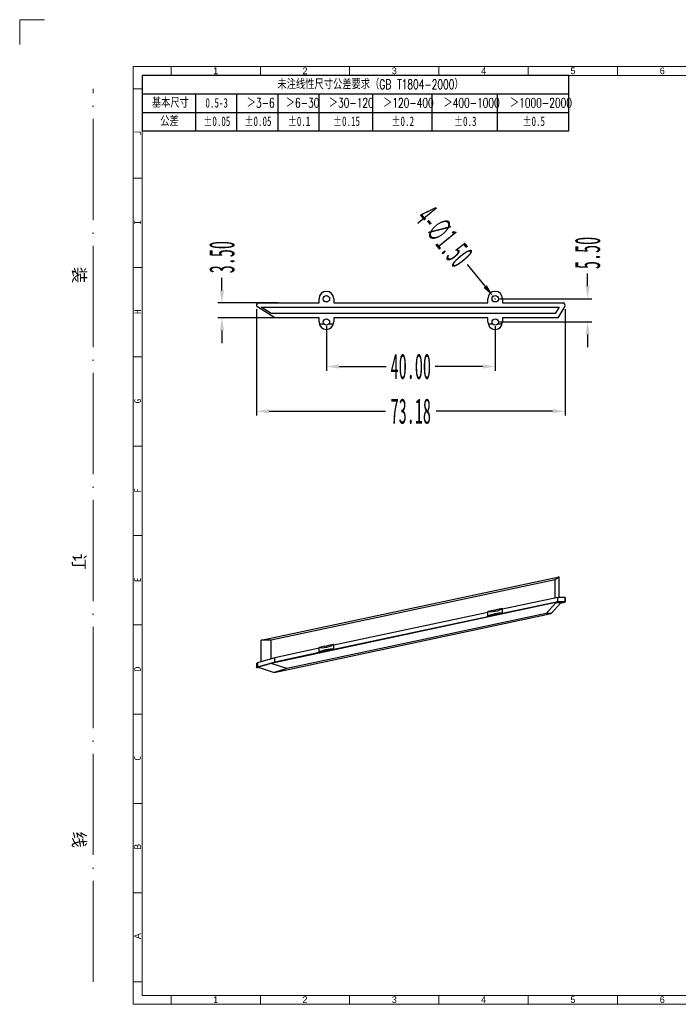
# Model space of a CAD drawing. Header units: millimetres. Extents: x 4077 to 4426, y 2271 to 2519.
# Tile 1 of 2: x 4077 to 4233, y 2285 to 2519. Entities that reach past the tile are written whole.
import ezdxf

# ---------------------------------------------------------------- set-up
doc = ezdxf.new("R2010")
doc.units = ezdxf.units.MM
for name, pattern in [('ACAD_ISO04W100', [30, 24, -3, 0, -3]), ('CENTERLINE', [30, 12, -1.5, 3, -1.5, 12]), ('SLD-实线', [0])]:
    doc.linetypes.add(name, pattern=pattern)
doc.layers.add('框', color=1, linetype='CENTERLINE', lineweight=5)
doc.layers.add('蓝色线', color=5, linetype='SLD-实线')
doc.styles.add('s', font='txt')
doc.styles.add('SLDTEXTSTYLE1', font='TXT', dxfattribs={"width": 0.469})
doc.styles.add('SLDTEXTSTYLE6', font='TXT', dxfattribs={"width": 0.7, "bigfont": 'bigfont'})
doc.styles.add('SLDTEXTSTYLE7', font='TXT', dxfattribs={"width": 0.7})
doc.styles.get("Standard").update_dxf_attribs({"font": 'arial.ttf'})
doc.dimstyles.new('副本 SLDDIMSTYLE1', dxfattribs={"dimtxt": 6, "dimasz": 3, "dimexe": 1, "dimexo": 1, "dimgap": 0.875, "dimtad": 0, "dimrnd": 1e-09, "dimzin": 4, "dimdsep": 46, "dimtxsty": 'SLDTEXTSTYLE1', "dimcen": 0.09, "dimclrd": 4, "dimclre": 4, "dimclrt": 6, "dimadec": 0, "dimazin": 0, "dimtfac": 1, "dimtofl": 0, "dimtmove": 0, "dimatfit": 3, "dimfxl": 0, "dimtolj": 1, "dimtzin": 12, "dimarcsym": 0})

# ---------------------------------------------------------------- blocks, each defined once
blk = doc.blocks.new('SW_TABLEANNOTATION_0')
at = {"layer": '蓝色线', "color": 0}
for p, q in [((0, 0), (0, -12.39)), ((95.59, 0), (0, 0)), ((95.59, -12.39), (95.59, 0)), ((0, -4.13), (95.59, -4.13)), ((11.95, -4.13), (11.95, -12.39)), ((21.18, -4.13), (21.18, -12.39)), ((30.4, -4.13), (30.4, -12.39)), ((39.63, -4.13), (39.63, -12.39)), ((51.58, -4.13), (51.58, -12.39)), ((64.89, -4.13), (64.89, -12.39)), ((79.56, -4.13), (79.56, -12.39)), ((0, -8.26), (95.59, -8.26)), ((0, -12.39), (95.59, -12.39))]:
    blk.add_line(p, q, dxfattribs=at)
at = {"layer": '蓝色线', "color": 0, "attachment_point": 1}
for s, insert, char_height, style in [('\\M+196A2\\M+1928D线\\M+190AB\\M+18EDA\\M+190A1\\M+18CF6\\M+18DB7\\M+19776\\M+18B81\\M+18169GB T1804-2000\\M+1816A', (30.32, -0.93), 2.11667, 'SLDTEXTSTYLE6'), ('\\M+18AEE\\M+1967B\\M+18EDA\\M+190A1', (2.2, -5.06), 2.1167, 'SLDTEXTSTYLE6'), ('0.5-3', (14.2, -5.06), 2.117, 'SLDTEXTSTYLE7'), ('\\M+181843-6', (23.43, -5.06), 2.1167, 'SLDTEXTSTYLE6'), ('\\M+181846-30', (32.18, -5.06), 2.1167, 'SLDTEXTSTYLE6'), ('\\M+1818430-120', (41.82, -5.06), 2.1167, 'SLDTEXTSTYLE6'), ('\\M+18184120-400', (53.98, -5.06), 2.1167, 'SLDTEXTSTYLE6'), ('\\M+18184400-1000', (67.5, -5.06), 2.1167, 'SLDTEXTSTYLE6'), ('\\M+181841000-2000', (82.38, -5.06), 2.1167, 'SLDTEXTSTYLE6'), ('\\M+18CF6\\M+18DB7', (4.09, -9.19), 2.1167, 'SLDTEXTSTYLE6'), ('\\M+5A1C00.05', (13.73, -9.19), 2.1167, 'SLDTEXTSTYLE7'), ('\\M+5A1C00.05', (22.95, -9.19), 2.1167, 'SLDTEXTSTYLE7'), ('\\M+5A1C00.1', (32.65, -9.19), 2.1167, 'SLDTEXTSTYLE7'), ('\\M+5A1C00.15', (42.77, -9.19), 2.1167, 'SLDTEXTSTYLE7'), ('\\M+5A1C00.2', (55.87, -9.19), 2.1167, 'SLDTEXTSTYLE7'), ('\\M+5A1C00.3', (69.86, -9.19), 2.1167, 'SLDTEXTSTYLE7'), ('\\M+5A1C00.5', (85.21, -9.19), 2.1167, 'SLDTEXTSTYLE7')]:
    blk.add_mtext(s, dxfattribs=dict(at, insert=insert, char_height=char_height, style=style))
blk = doc.blocks.new('*D161')
at = {"color": 4, "lineweight": -2}
for p, q in [((4132.73, 2450.07), (4132.73, 2424.91)), ((4205.91, 2450.07), (4205.91, 2424.91)), ((4135.73, 2425.91), (4163.29, 2425.91)), ((4202.91, 2425.91), (4175.36, 2425.91))]:
    blk.add_line(p, q, dxfattribs=at)
at = {"color": 4}
for points in [[(4135.73, 2426.41), (4135.73, 2425.41), (4132.73, 2425.91)], [(4202.91, 2426.41), (4202.91, 2425.41), (4205.91, 2425.91)]]:
    blk.add_solid(points, dxfattribs=at)
at = {"layer": 'Defpoints', "color": 0}
for p in [(4132.73, 2451.07), (4205.91, 2451.07), (4132.73, 2425.91)]:
    blk.add_point(p, dxfattribs=at)
at = {"color": 6, "insert": (4169.32, 2425.91), "char_height": 6, "attachment_point": 5, "style": 'SLDTEXTSTYLE1'}
blk.add_mtext('\\A1;73.18', dxfattribs=at)
blk = doc.blocks.new('*D162')
at = {"color": 4, "lineweight": -2}
for p, q in [((4124.56, 2454.57), (4124.56, 2457.57)), ((4137.85, 2451.57), (4123.56, 2451.57)), ((4138.59, 2448.07), (4123.56, 2448.07)), ((4124.56, 2445.07), (4124.56, 2442.07))]:
    blk.add_line(p, q, dxfattribs=at)
at = {"color": 4}
for points in [[(4124.06, 2454.57), (4125.06, 2454.57), (4124.56, 2451.57)], [(4124.06, 2445.07), (4125.06, 2445.07), (4124.56, 2448.07)]]:
    blk.add_solid(points, dxfattribs=at)
at = {"layer": 'Defpoints', "color": 0}
for p in [(4124.56, 2451.57), (4138.85, 2451.57), (4139.59, 2448.07)]:
    blk.add_point(p, dxfattribs=at)
at = {"color": 6, "insert": (4124.56, 2462.43), "char_height": 6, "attachment_point": 5, "rotation": 90, "style": 'SLDTEXTSTYLE1'}
blk.add_mtext('\\A1;3.50', dxfattribs=at)
blk = doc.blocks.new('*D163')
at = {"color": 4, "lineweight": -2}
for p, q in [((4149.32, 2446.07), (4149.32, 2435.51)), ((4189.32, 2446.07), (4189.32, 2435.51)), ((4152.32, 2436.51), (4163.52, 2436.51)), ((4186.32, 2436.51), (4175.12, 2436.51))]:
    blk.add_line(p, q, dxfattribs=at)
at = {"color": 4}
for points in [[(4152.32, 2437.01), (4152.32, 2436.01), (4149.32, 2436.51)], [(4186.32, 2437.01), (4186.32, 2436.01), (4189.32, 2436.51)]]:
    blk.add_solid(points, dxfattribs=at)
at = {"layer": 'Defpoints', "color": 0}
for p in [(4149.32, 2447.07), (4189.32, 2447.07), (4149.32, 2436.51)]:
    blk.add_point(p, dxfattribs=at)
at = {"color": 6, "insert": (4169.32, 2436.51), "char_height": 6, "attachment_point": 5, "style": 'SLDTEXTSTYLE1'}
blk.add_mtext('\\A1;40.00', dxfattribs=at)
blk = doc.blocks.new('*D164')
at = {"color": 4, "lineweight": -2}
for p, q in [((4211.23, 2455.57), (4211.23, 2458.57)), ((4190.32, 2452.57), (4212.23, 2452.57)), ((4190.32, 2447.07), (4212.23, 2447.07)), ((4211.23, 2444.07), (4211.23, 2441.07))]:
    blk.add_line(p, q, dxfattribs=at)
at = {"color": 4}
for points in [[(4210.73, 2455.57), (4211.73, 2455.57), (4211.23, 2452.57)], [(4210.73, 2444.07), (4211.73, 2444.07), (4211.23, 2447.07)]]:
    blk.add_solid(points, dxfattribs=at)
at = {"layer": 'Defpoints', "color": 0}
for p in [(4189.32, 2452.57), (4211.23, 2452.57), (4189.32, 2447.07)]:
    blk.add_point(p, dxfattribs=at)
at = {"color": 6, "insert": (4211.23, 2463.43), "char_height": 6, "attachment_point": 5, "rotation": 90, "style": 'SLDTEXTSTYLE1'}
blk.add_mtext('\\A1;5.50', dxfattribs=at)
blk = doc.blocks.new('*D165')
at = {"color": 4, "lineweight": -2}
for p, q in [((4182.69, 2460.7), (4186.95, 2455.48)), ((4189.23, 2452.57), (4189.41, 2452.57)), ((4189.32, 2452.48), (4189.32, 2452.66))]:
    blk.add_line(p, q, dxfattribs=at)
at = {"color": 4}
blk.add_solid([(4187.34, 2455.79), (4186.57, 2455.16), (4188.85, 2453.15)], dxfattribs=at)
at = {"layer": 'Defpoints', "color": 0}
for p in [(4188.85, 2453.15), (4189.8, 2451.99)]:
    blk.add_point(p, dxfattribs=at)
at = {"color": 6, "insert": (4177.24, 2467.38), "char_height": 6, "attachment_point": 5, "rotation": 309.2143, "style": 'SLDTEXTSTYLE1'}
blk.add_mtext('\\A1;4-∅1.50', dxfattribs=at)

msp = doc.modelspace()

# ---------------------------------------------------------------- linework, layer by layer
at = {"color": 7, "linetype": 'Continuous'}
for p, q in [((4137.1, 2448.071), (4132.967, 2450.646)), ((4133.232, 2451.571), (4147.573, 2451.571)), ((4133.845, 2450.571), (4204.514, 2450.571)), ((4136.252, 2449.071), (4133.845, 2450.571)), ((4147.573, 2451.571), (4147.573, 2452.571)), ((4151.073, 2452.571), (4151.073, 2451.571)), ((4151.073, 2451.571), (4187.573, 2451.571)), ((4187.573, 2451.571), (4187.573, 2452.571)), ((4191.073, 2452.571), (4191.073, 2451.571)), ((4191.073, 2451.571), (4205.415, 2451.571)), ((4204.514, 2450.571), (4203.579, 2449.071)), ((4205.839, 2450.806), (4204.134, 2448.071)), ((4203.579, 2449.071), (4136.252, 2449.071)), ((4147.573, 2448.071), (4137.1, 2448.071)), ((4147.573, 2447.071), (4147.573, 2448.071)), ((4148.808, 2446.526), (4147.66, 2446.526)), ((4150.986, 2446.526), (4149.839, 2446.526)), ((4187.573, 2448.071), (4151.073, 2448.071)), ((4151.073, 2448.071), (4151.073, 2447.071)), ((4187.573, 2447.071), (4187.573, 2448.071)), ((4188.808, 2446.526), (4187.66, 2446.526)), ((4190.986, 2446.526), (4189.839, 2446.526)), ((4191.073, 2448.071), (4191.073, 2447.071)), ((4204.134, 2448.071), (4191.073, 2448.071)), ((4133.845, 2371.617), (4204.514, 2386.681)), ((4203.579, 2385.969), (4136.252, 2371.617)), ((4204.514, 2386.681), (4203.579, 2385.969)), ((4203.579, 2381.659), (4203.579, 2385.969)), ((4204.514, 2381.777), (4204.514, 2386.681)), ((4203.69, 2380.545), (4136.195, 2366.157)), ((4204.134, 2381.777), (4191.073, 2378.993)), ((4204.134, 2380.746), (4191.073, 2377.962)), ((4203.69, 2380.483), (4203.69, 2380.545)), ((4204.874, 2380.545), (4203.69, 2380.545)), ((4204.134, 2380.746), (4204.134, 2381.777)), ((4205.839, 2381.777), (4204.134, 2381.777)), ((4205.839, 2380.746), (4204.134, 2380.746)), ((4204.824, 2380.428), (4205.415, 2380.554)), ((4204.874, 2380.483), (4204.874, 2380.545)), ((4205.839, 2381.777), (4205.839, 2380.746)), ((4205.915, 2381.758), (4205.915, 2380.746)), ((4187.573, 2378.247), (4151.073, 2370.466)), ((4187.573, 2377.216), (4187.573, 2378.38)), ((4188.808, 2378.715), (4187.66, 2378.471)), ((4190.986, 2379.18), (4189.839, 2378.935)), ((4191.073, 2377.962), (4191.073, 2379.126)), ((4203.69, 2380.483), (4201.405, 2377.996)), ((4202.589, 2377.996), (4204.874, 2380.483)), ((4204.874, 2380.483), (4203.69, 2380.483)), ((4136.927, 2363.999), (4202.589, 2377.996)), ((4201.405, 2377.996), (4139.976, 2364.901)), ((4187.573, 2377.216), (4151.073, 2369.435)), ((4188.52, 2377.671), (4188.366, 2377.438)), ((4202.589, 2377.996), (4201.405, 2377.996)), ((4136.252, 2371.617), (4133.845, 2371.617)), ((4133.845, 2366.524), (4133.845, 2371.617)), ((4136.252, 2367.237), (4136.252, 2371.617)), ((4147.573, 2369.72), (4137.1, 2367.488)), ((4147.573, 2368.689), (4147.573, 2369.853)), ((4148.808, 2370.189), (4147.66, 2369.944)), ((4148.52, 2369.144), (4148.366, 2368.912)), ((4150.986, 2370.653), (4149.839, 2370.408)), ((4151.073, 2369.435), (4151.073, 2370.599)), ((4137.1, 2367.488), (4132.967, 2366.265)), ((4147.573, 2368.689), (4137.1, 2366.457)), ((4137.1, 2366.457), (4137.1, 2367.488)), ((4132.732, 2366.158), (4132.732, 2365.127)), ((4137.1, 2366.457), (4132.967, 2365.234)), ((4132.967, 2366.265), (4132.967, 2365.234)), ((4136.195, 2366.157), (4133.146, 2365.255)), ((4133.146, 2365.255), (4136.927, 2363.999)), ((4133.232, 2365.167), (4133.341, 2365.19)), ((4139.976, 2364.901), (4136.195, 2366.157)), ((4139.976, 2364.901), (4136.927, 2363.999))]:
    msp.add_line(p, q, dxfattribs=at)
for centre in [(4149.323, 2452.571), (4189.323, 2452.571), (4149.323, 2447.071), (4189.323, 2447.071)]:
    msp.add_circle(centre, 0.75, dxfattribs=at)
for centre, radius, start, end in [((4149.323, 2452.571), 1.75, 0, 180), ((4189.323, 2452.571), 1.75, 0, 180), ((4133.232, 2451.071), 0.5, 90, 238.06742), ((4205.415, 2451.071), 0.5, 328.06742, 90), ((4149.323, 2447.071), 1.75, 180, 0), ((4189.323, 2447.071), 1.75, 180, 0)]:
    msp.add_arc(centre, radius, start, end, dxfattribs=at)
at = {"color": 7, "linetype": 'Continuous', "extrusion": (0, 0, -1)}
for centre, major_axis, ratio, start_param, end_param in [((4205.415, 2380.621), (-0.5, -0.108), 0.1269837, 2.6117902, 4.7399152), ((4205.415, 2381.652), (-0.5, -0.108), 0.1269837, 2.6117902, 3.1691194), ((4189.323, 2378.753), (-1.749, -0.379), 0.1269837, 0.0275262, 0.3441242), ((4189.323, 2377.722), (-1.749, -0.379), 0.1269837, 0.0275262, 3.1691189), ((4189.323, 2379.012), (-1.745, -0.418), 0.3253953, -2.7471025, -0.2387058), ((4189.323, 2379.012), (-0.748, -0.179), 0.3253953, -2.2505594, -0.7352488), ((4189.323, 2378.753), (-1.749, -0.379), 0.1269837, 2.8525209, 3.1691189), ((4149.323, 2370.226), (-1.749, -0.379), 0.1269837, 0.0275262, 0.3441242), ((4149.323, 2369.195), (-1.749, -0.379), 0.1269837, 0.0275262, 3.1691189), ((4149.323, 2370.485), (-1.745, -0.418), 0.3253953, -2.7471025, -0.2387058), ((4149.323, 2370.485), (-0.748, -0.179), 0.3253953, -2.2505594, -0.7352488), ((4149.323, 2370.226), (-1.749, -0.379), 0.1269837, 2.8525209, 3.1691189), ((4133.232, 2365.234), (-0.5, -0.108), 0.1269837, 4.7399152, 7.3241792), ((4133.232, 2366.265), (-0.5, -0.108), 0.1269837, 0.0275254, 1.0409939)]:
    msp.add_ellipse(centre, major_axis=major_axis, ratio=ratio, start_param=start_param, end_param=end_param, dxfattribs=at)
at = {"color": 7, "linetype": 'Continuous'}
for points, knots in [([(4188.366, 2377.438), (4188.334, 2377.438), (4188.279, 2377.441), (4188.217, 2377.45), (4188.177, 2377.47), (4188.176, 2377.495), (4188.183, 2377.505), (4188.187, 2377.509)], [0, 0, 0, 0, 0.4189142, 0.7003705, 0.8568339, 0.9189456, 1, 1, 1, 1]), ([(4188.187, 2377.509), (4188.203, 2377.529), (4188.262, 2377.567), (4188.376, 2377.621), (4188.539, 2377.682), (4188.664, 2377.722), (4188.733, 2377.743)], [0, 0, 0, 0, 0.1291081, 0.3430661, 0.6373335, 1, 1, 1, 1]), ([(4190.666, 2378.038), (4190.67, 2378.035), (4190.677, 2378.027), (4190.677, 2378.01), (4190.666, 2377.994), (4190.638, 2377.967), (4190.579, 2377.932), (4190.484, 2377.888), (4190.357, 2377.839), (4190.203, 2377.787), (4190.026, 2377.733), (4189.831, 2377.681), (4189.624, 2377.63), (4189.346, 2377.568), (4189.015, 2377.505), (4188.666, 2377.456), (4188.455, 2377.438), (4188.366, 2377.438)], [0, 0, 0, 0, 0.006188, 0.0118936, 0.0192557, 0.029414, 0.0595062, 0.1029988, 0.1592231, 0.2267265, 0.3036052, 0.3875359, 0.4758298, 0.5655193, 0.7393509, 0.8900551, 1, 1, 1, 1]), ([(4188.733, 2377.743), (4188.889, 2377.79), (4189.212, 2377.874), (4189.688, 2377.975), (4190.116, 2378.042), (4190.378, 2378.067), (4190.488, 2378.066)], [0, 0, 0, 0, 0.2727359, 0.5596866, 0.8158228, 1, 1, 1, 1]), ([(4190.488, 2378.066), (4190.526, 2378.067), (4190.578, 2378.065), (4190.638, 2378.053), (4190.659, 2378.044), (4190.666, 2378.038)], [0, 0, 0, 0, 0.6345336, 0.8496264, 1, 1, 1, 1]), ([(4148.366, 2368.912), (4148.334, 2368.912), (4148.279, 2368.914), (4148.217, 2368.923), (4148.177, 2368.944), (4148.176, 2368.968), (4148.183, 2368.978), (4148.187, 2368.983)], [0, 0, 0, 0, 0.4189142, 0.7003705, 0.8568339, 0.9189456, 1, 1, 1, 1]), ([(4148.187, 2368.983), (4148.203, 2369.003), (4148.262, 2369.04), (4148.376, 2369.094), (4148.539, 2369.155), (4148.664, 2369.195), (4148.733, 2369.216)], [0, 0, 0, 0, 0.1291081, 0.3430661, 0.6373335, 1, 1, 1, 1]), ([(4150.666, 2369.511), (4150.67, 2369.508), (4150.677, 2369.5), (4150.677, 2369.484), (4150.666, 2369.467), (4150.638, 2369.441), (4150.579, 2369.406), (4150.484, 2369.361), (4150.357, 2369.312), (4150.203, 2369.26), (4150.026, 2369.207), (4149.831, 2369.154), (4149.624, 2369.103), (4149.346, 2369.041), (4149.015, 2368.978), (4148.666, 2368.929), (4148.455, 2368.911), (4148.366, 2368.912)], [0, 0, 0, 0, 0.006188, 0.0118936, 0.0192557, 0.029414, 0.0595062, 0.1029988, 0.1592231, 0.2267265, 0.3036052, 0.3875359, 0.4758298, 0.5655193, 0.7393509, 0.8900551, 1, 1, 1, 1]), ([(4148.733, 2369.216), (4148.889, 2369.263), (4149.212, 2369.348), (4149.688, 2369.448), (4150.116, 2369.515), (4150.378, 2369.54), (4150.488, 2369.54)], [0, 0, 0, 0, 0.2727359, 0.5596866, 0.8158228, 1, 1, 1, 1]), ([(4150.488, 2369.54), (4150.526, 2369.54), (4150.578, 2369.538), (4150.638, 2369.526), (4150.659, 2369.517), (4150.666, 2369.511)], [0, 0, 0, 0, 0.6345336, 0.8496264, 1, 1, 1, 1])]:
    msp.add_open_spline(points, degree=3, knots=knots, dxfattribs=at)
at = {"layer": '框', "color": 1, "linetype": 'Continuous', "lineweight": 15}
for p, q in [((4112.494, 2505.493), (4112.494, 2507.61)), ((4133.663, 2505.493), (4133.663, 2507.61)), ((4154.832, 2505.493), (4154.832, 2507.61)), ((4176.001, 2505.493), (4176.001, 2507.61)), ((4197.169, 2505.493), (4197.169, 2507.61)), ((4218.338, 2505.493), (4218.338, 2507.61)), ((4105.615, 2502.318), (4103.498, 2502.318)), ((4105.615, 2481.149), (4103.498, 2481.149)), ((4105.615, 2459.98), (4103.498, 2459.98)), ((4105.615, 2438.812), (4103.498, 2438.812)), ((4105.615, 2417.643), (4103.498, 2417.643)), ((4105.615, 2396.474), (4103.498, 2396.474)), ((4105.615, 2375.305), (4103.498, 2375.305)), ((4105.615, 2354.137), (4103.498, 2354.137)), ((4105.615, 2332.968), (4103.498, 2332.968)), ((4105.615, 2311.799), (4103.498, 2311.799)), ((4105.615, 2290.63), (4103.498, 2290.63)), ((4112.494, 2285.338), (4112.494, 2287.455)), ((4133.663, 2285.338), (4133.663, 2287.455)), ((4154.832, 2285.338), (4154.832, 2287.455)), ((4176.001, 2285.338), (4176.001, 2287.455)), ((4197.169, 2285.338), (4197.169, 2287.455)), ((4218.338, 2285.338), (4218.338, 2287.455))]:
    msp.add_line(p, q, dxfattribs=at)
at = {"layer": '框', "color": 1, "linetype": 'ACAD_ISO04W100', "lineweight": 15}
msp.add_line((4094.077, 2290.63), (4094.077, 2502.318), dxfattribs=at)
at = {"layer": '框', "color": 1, "linetype": 'Continuous', "lineweight": 15}
msp.add_lwpolyline([(4082.512, 2518.722), (4076.624, 2518.722), (4076.624, 2512.834)], dxfattribs=at)
for points in [[(4103.498, 2285.338), (4417.854, 2285.338), (4417.854, 2507.61), (4103.498, 2507.61)], [(4105.615, 2287.455), (4415.737, 2287.455), (4415.737, 2505.493), (4105.615, 2505.493)]]:
    msp.add_lwpolyline(points, close=True, dxfattribs=at)

# ---------------------------------------------------------------- block references
at = {"layer": '蓝色线', "xscale": 1.058437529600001, "yscale": 1.058437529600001, "zscale": 1.058437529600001}
msp.add_blockref('SW_TABLEANNOTATION_0', (4105.615, 2505.493), dxfattribs=at)

# ---------------------------------------------------------------- texts
at = {"layer": '框', "color": 1, "linetype": 'Continuous', "lineweight": 15, "char_height": 1.58766, "attachment_point": 1}
for s, insert, width in [('{\\fﾷￂￋￎ_GB2312|b0|i0|c134|p49;1}', (4122.489, 2507.394), 0.81952), ('{\\fﾷￂￋￎ_GB2312|b0|i0|c134|p49;2}', (4143.657, 2507.394), 0.81955), ('{\\fﾷￂￋￎ_GB2312|b0|i0|c134|p49;3}', (4164.826, 2507.394), 0.81955), ('{\\fﾷￂￋￎ_GB2312|b0|i0|c134|p49;4}', (4185.995, 2507.394), 0.81955), ('{\\fﾷￂￋￎ_GB2312|b0|i0|c134|p49;5}', (4207.164, 2507.394), 0.81955), ('{\\fﾷￂￋￎ_GB2312|b0|i0|c134|p49;6}', (4228.332, 2507.394), 0.81955), ('{\\fﾷￂￋￎ_GB2312|b0|i0|c134|p49;1}', (4122.489, 2287.239), 0.81952), ('{\\fﾷￂￋￎ_GB2312|b0|i0|c134|p49;2}', (4143.657, 2287.239), 0.81955), ('{\\fﾷￂￋￎ_GB2312|b0|i0|c134|p49;3}', (4164.826, 2287.239), 0.81955), ('{\\fﾷￂￋￎ_GB2312|b0|i0|c134|p49;4}', (4185.995, 2287.239), 0.81955), ('{\\fﾷￂￋￎ_GB2312|b0|i0|c134|p49;5}', (4207.164, 2287.239), 0.81955), ('{\\fﾷￂￋￎ_GB2312|b0|i0|c134|p49;6}', (4228.332, 2287.239), 0.81955)]:
    msp.add_mtext(s, dxfattribs=dict(at, insert=insert, width=width))
at = {"layer": '框', "color": 1, "linetype": 'Continuous', "lineweight": 15, "char_height": 1.588, "width": 2.11688, "attachment_point": 1, "rotation": 90, "style": 's'}
for s, insert in [('J', (4103.773, 2491.291)), ('I', (4103.773, 2470.123)), ('H', (4103.773, 2448.954)), ('G', (4103.773, 2427.785)), ('F', (4103.773, 2406.616)), ('E', (4103.773, 2385.448)), ('D', (4103.773, 2364.279)), ('C', (4103.773, 2343.11))]:
    msp.add_mtext(s, dxfattribs=dict(at, insert=insert))
at = {"layer": '框', "color": 1, "linetype": 'ACAD_ISO04W100', "lineweight": 15, "insert": (4090.563, 2391.296), "char_height": 2.94396, "width": 155.78179, "attachment_point": 5, "rotation": 270, "style": 's'}
msp.add_mtext('装                                订                               线', dxfattribs=at)
at = {"layer": '框', "color": 1, "linetype": 'Continuous', "lineweight": 15, "char_height": 1.58766, "width": 2.11688, "attachment_point": 1, "rotation": 90}
for s, insert in [('{\\f\uffbfﾬￌﾣﾤ_GB2312|b0|i0|c134|p49;B}', (4103.773, 2321.941)), ('{\\f\uffbfﾬￌﾣﾤ_GB2312|b0|i0|c134|p49;A}', (4103.773, 2300.773))]:
    msp.add_mtext(s, dxfattribs=dict(at, insert=insert))

# ---------------------------------------------------------------- dimensions: what is measured, and where the dimension line sits
dim = msp.add_diameter_dim_2p(p1=(4189.797, 2451.99), p2=(4188.849, 2453.152), text='4-<>', dimstyle='副本 SLDDIMSTYLE1')
dim.commit()
dim.dimension.update_dxf_attribs({"geometry": '*D165', "text_midpoint": (4177.243, 2467.376), "dimtype": 163})
for base, p1, p2, angle, picture, middle in [((4124.556, 2451.571), (4139.591, 2448.071), (4138.849, 2451.571), 90, '*D162', (4124.556, 2462.432)), ((4211.231, 2452.571), (4189.323, 2447.071), (4189.323, 2452.571), 90, '*D164', (4211.231, 2463.432)), ((4132.732, 2425.912), (4205.915, 2451.071), (4132.732, 2451.071), 180, '*D161', (4169.323, 2425.912)), ((4149.323, 2436.507), (4189.323, 2447.071), (4149.323, 2447.071), 180, '*D163', (4169.323, 2436.507))]:
    dim = msp.add_linear_dim(base=base, p1=p1, p2=p2, angle=angle, dimstyle='副本 SLDDIMSTYLE1')
    dim.commit()
    dim.dimension.update_dxf_attribs({"geometry": picture, "text_midpoint": middle})

doc.saveas('drawing.dxf')
